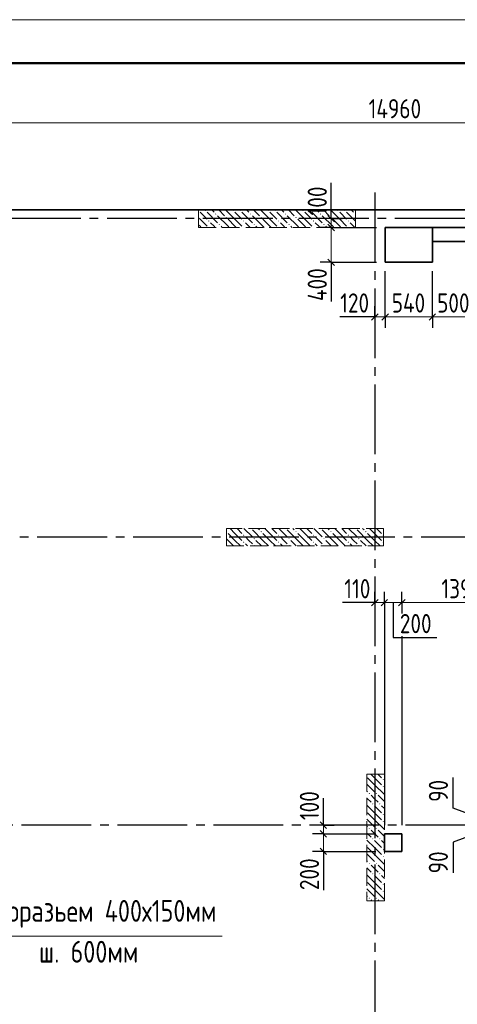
# Model space of a CAD drawing. Header units: millimetres. Extents: x 0 to 43617, y 0 to 59400.
# Tile 19 of 21: x 10553 to 15570, y 48117 to 59400. Entities that reach past the tile are written whole.
import ezdxf

# ---------------------------------------------------------------- set-up
doc = ezdxf.new("R2010")
doc.units = ezdxf.units.MM
doc.linetypes.add('______2', pattern=[270, 200, -70])
doc.linetypes.add('______5', pattern=[1100, 800, -100, 100, -100])
for name, color, linetype, lineweight in [('Standard', 7, 'Continuous', 25), ('ЖБ Пилон', 180, 'Continuous', 25), ('Оси', 40, '______5', 18), ('Примечания', 7, 'Continuous', 25), ('Размерная выноска', 7, 'Continuous', 13)]:
    doc.layers.add(name, color=color, linetype=linetype, lineweight=lineweight)
doc.layers.add('ЖБ Перекрытие верхний уровень', color=7, linetype='Continuous', lineweight=25, true_color=0xe0e0ff)
doc.styles.add('GOST 2.304-81', font='txt')

msp = doc.modelspace()

# ---------------------------------------------------------------- hatches: boundary and pattern name
at = {"layer": 'ЖБ Пилон', "linetype": 'Continuous', "lineweight": 18, "transparency": 33554687}
for points in [[(12604, 57217), (12607, 57213), (12604, 57210)], [(12674, 57213), (12681, 57220), (12687, 57213), (12681, 57207)], [(12994, 57213), (13001, 57220), (13007, 57213), (13001, 57207)], [(13074, 57213), (13081, 57220), (13087, 57213), (13081, 57207)], [(13394, 57213), (13401, 57220), (13407, 57213), (13401, 57207)], [(13474, 57213), (13481, 57220), (13487, 57213), (13481, 57207)], [(13794, 57213), (13801, 57220), (13807, 57213), (13801, 57207)], [(13874, 57213), (13881, 57220), (13887, 57213), (13881, 57207)], [(14194, 57213), (14201, 57220), (14207, 57213), (14201, 57207)], [(14274, 57213), (14281, 57220), (14287, 57213), (14281, 57207)], [(12714, 57093), (12721, 57100), (12727, 57093), (12721, 57087)], [(12794, 57173), (12801, 57180), (12807, 57173), (12801, 57167)], [(12914, 57133), (12921, 57140), (12927, 57133), (12921, 57127)], [(13114, 57093), (13121, 57100), (13127, 57093), (13121, 57087)], [(13194, 57173), (13201, 57180), (13207, 57173), (13201, 57167)], [(13314, 57133), (13321, 57140), (13327, 57133), (13321, 57127)], [(13514, 57093), (13521, 57100), (13527, 57093), (13521, 57087)], [(13594, 57173), (13601, 57180), (13607, 57173), (13601, 57167)], [(13714, 57133), (13721, 57140), (13727, 57133), (13721, 57127)], [(13914, 57093), (13921, 57100), (13927, 57093), (13921, 57087)], [(13994, 57173), (14001, 57180), (14007, 57173), (14001, 57167)], [(14114, 57133), (14121, 57140), (14127, 57133), (14121, 57127)], [(14314, 57093), (14321, 57100), (14327, 57093), (14321, 57087)], [(14394, 57173), (14401, 57180), (14404, 57177), (14404, 57170), (14401, 57167)], [(12834, 57053), (12841, 57060), (12847, 57053), (12841, 57047)], [(13234, 57053), (13241, 57060), (13247, 57053), (13241, 57047)], [(13634, 57053), (13641, 57060), (13647, 57053), (13641, 57047)], [(14034, 57053), (14041, 57060), (14047, 57053), (14041, 57047)], [(12924, 53537), (12927, 53533), (12924, 53530)], [(13114, 53493), (13121, 53500), (13127, 53493), (13121, 53487)], [(13204, 53570), (13201, 53567), (13198, 53570)], [(13314, 53533), (13321, 53540), (13327, 53533), (13321, 53527)], [(13514, 53493), (13521, 53500), (13527, 53493), (13521, 53487)], [(13604, 53570), (13601, 53567), (13598, 53570)], [(13714, 53533), (13721, 53540), (13727, 53533), (13721, 53527)], [(13914, 53493), (13921, 53500), (13927, 53493), (13921, 53487)], [(14004, 53570), (14001, 53567), (13998, 53570)], [(14114, 53533), (14121, 53540), (14127, 53533), (14121, 53527)], [(14314, 53493), (14321, 53500), (14327, 53493), (14321, 53487)], [(14404, 53570), (14401, 53567), (14398, 53570)], [(14514, 53533), (14521, 53540), (14527, 53533), (14521, 53527)], [(14714, 53493), (14721, 53500), (14724, 53497), (14724, 53490), (14721, 53487)], [(13114, 53413), (13121, 53420), (13127, 53413), (13121, 53407)], [(13234, 53453), (13241, 53460), (13247, 53453), (13241, 53447)], [(13234, 53373), (13241, 53380), (13247, 53373), (13244, 53370), (13238, 53370)], [(13514, 53413), (13521, 53420), (13527, 53413), (13521, 53407)], [(13634, 53453), (13641, 53460), (13647, 53453), (13641, 53447)], [(13634, 53373), (13641, 53380), (13647, 53373), (13644, 53370), (13638, 53370)], [(13914, 53413), (13921, 53420), (13927, 53413), (13921, 53407)], [(14034, 53453), (14041, 53460), (14047, 53453), (14041, 53447)], [(14034, 53373), (14041, 53380), (14047, 53373), (14044, 53370), (14038, 53370)], [(14314, 53413), (14321, 53420), (14327, 53413), (14321, 53407)], [(14434, 53453), (14441, 53460), (14447, 53453), (14441, 53447)], [(14434, 53373), (14441, 53380), (14447, 53373), (14444, 53370), (14438, 53370)], [(14714, 53413), (14721, 53420), (14724, 53417), (14724, 53410), (14721, 53407)], [(14714, 50693), (14721, 50700), (14727, 50693), (14721, 50687)], [(14714, 50613), (14721, 50620), (14727, 50613), (14721, 50607)], [(14554, 50533), (14561, 50540), (14567, 50533), (14561, 50527)], [(14634, 50533), (14641, 50540), (14647, 50533), (14641, 50527)], [(14594, 50413), (14601, 50420), (14607, 50413), (14601, 50407)], [(14674, 50413), (14681, 50420), (14687, 50413), (14681, 50407)], [(14714, 50293), (14721, 50300), (14727, 50293), (14721, 50287)], [(14714, 50213), (14721, 50220), (14727, 50213), (14721, 50207)], [(14554, 50133), (14561, 50140), (14567, 50133), (14561, 50127)], [(14634, 50133), (14641, 50140), (14647, 50133), (14641, 50127)], [(14594, 50013), (14601, 50020), (14607, 50013), (14601, 50007)], [(14674, 50013), (14681, 50020), (14687, 50013), (14681, 50007)], [(14714, 49893), (14721, 49900), (14727, 49893), (14721, 49887)], [(14714, 49813), (14721, 49820), (14727, 49813), (14721, 49807)], [(14554, 49733), (14561, 49740), (14567, 49733), (14561, 49727)], [(14634, 49733), (14641, 49740), (14647, 49733), (14641, 49727)], [(14594, 49613), (14601, 49620), (14607, 49613), (14601, 49607)], [(14674, 49613), (14681, 49620), (14687, 49613), (14681, 49607)], [(14714, 49493), (14721, 49500), (14727, 49493), (14721, 49487)], [(14714, 49413), (14721, 49420), (14727, 49413), (14721, 49407)], [(14554, 49333), (14561, 49340), (14567, 49333), (14561, 49327)], [(14634, 49333), (14641, 49340), (14647, 49333), (14641, 49327)]]:
    msp.add_hatch(color=7, dxfattribs=at).paths.add_polyline_path(points, flags=16)

# ---------------------------------------------------------------- linework, layer by layer
at = {"layer": 'Standard', "color": 7, "linetype": 'Continuous', "lineweight": 13, "transparency": 33554687}
for p, q in [((22354, 58220), (7394, 58220)), ((14124, 57120), (14124, 57195)), ((14124, 57020), (14124, 56620)), ((14124, 56620), (14124, 56545)), ((14624, 55994), (14549, 55994)), ((14624, 55994), (14744, 55994)), ((14744, 55994), (15284, 55994)), ((15284, 55994), (15784, 55994)), ((14624, 52720), (14549, 52720)), ((14734, 52720), (14624, 52720)), ((14934, 52720), (14734, 52720)), ((16324, 52720), (14934, 52720)), ((14034, 50170), (14034, 50245)), ((14034, 50070), (14034, 49870)), ((14034, 49870), (14034, 49795))]:
    msp.add_line(p, q, dxfattribs=at)
at = {"layer": 'Standard', "color": 251, "linetype": 'Continuous', "lineweight": -3, "true_color": 0x656565, "transparency": 33554687}
for p, q in [((14124, 57120), (13999, 57120)), ((14124, 57120), (14249, 57120)), ((14124, 57120), (14124, 57120)), ((14124, 57020), (13999, 57020)), ((14124, 57020), (14249, 57020)), ((14124, 57020), (14644, 57020)), ((14124, 56620), (13999, 56620)), ((14124, 56620), (14249, 56620)), ((14124, 56620), (14644, 56620)), ((14624, 55994), (14624, 56119)), ((14744, 55994), (14744, 56119)), ((15284, 55994), (15284, 56119)), ((14624, 55994), (14624, 55869)), ((14624, 55994), (14624, 55994)), ((14744, 55994), (14744, 55869)), ((15284, 55994), (15284, 55869)), ((14624, 52720), (14624, 52845)), ((14734, 52720), (14734, 52845)), ((14934, 52720), (14934, 52845)), ((14624, 52720), (14624, 52595)), ((14624, 52720), (14624, 52720)), ((14734, 52720), (14734, 52595)), ((14734, 52720), (14734, 50170)), ((14934, 52720), (14934, 52595)), ((14934, 52720), (14934, 52622)), ((14934, 52337), (14934, 50170)), ((14034, 50170), (13909, 50170)), ((14034, 50170), (14159, 50170)), ((14034, 50170), (14034, 50170)), ((14034, 50070), (13909, 50070)), ((14034, 50070), (14159, 50070)), ((14034, 50070), (14634, 50070)), ((14034, 49870), (13909, 49870)), ((14034, 49870), (14159, 49870)), ((14034, 49870), (14634, 49870))]:
    msp.add_line(p, q, dxfattribs=at)
at = {"layer": 'Standard', "color": 7, "linetype": 'Continuous', "lineweight": 25, "transparency": 33554687}
for p, q in [((14086, 57157), (14161, 57083)), ((14086, 57057), (14161, 56982)), ((14086, 56657), (14161, 56582)), ((14586, 55956), (14661, 56031)), ((14706, 55956), (14781, 56031)), ((15246, 55956), (15321, 56031)), ((14661, 52757), (14586, 52683)), ((14771, 52757), (14697, 52683)), ((14971, 52757), (14897, 52683)), ((13997, 50208), (14071, 50133)), ((13997, 50108), (14071, 50033)), ((13997, 49908), (14071, 49833))]:
    msp.add_line(p, q, dxfattribs=at)
at = {"layer": 'Standard', "color": 7, "linetype": 'Continuous', "lineweight": 13, "transparency": 33554687}
msp.add_lwpolyline([(0, 0), (42000, 0), (42000, 59400), (0, 59400), (0, 0)], close=True, dxfattribs=at)
for points in [[(42000, 59400), (0, 59400), (0, 0), (42000, 0), (42000, 59400)], [(7674, 10380), (33074, 10380), (33074, 57220), (7674, 57220), (7674, 10380)], [(14124, 57120), (14124, 57051), (14124, 57051), (14124, 57020)], [(14034, 50170), (14034, 50130), (14034, 50130), (14034, 50070)]]:
    msp.add_lwpolyline(points, dxfattribs=at)
at = {"layer": 'Standard', "color": 7, "linetype": 'Continuous', "lineweight": 50, "transparency": 33554687}
msp.add_lwpolyline([(2000, 58900), (41500, 58900), (41500, 500), (2000, 500), (2000, 58900)], close=True, dxfattribs=at)
at = {"layer": 'Standard', "color": 7, "linetype": 'Continuous', "lineweight": 25, "transparency": 33554687}
msp.add_lwpolyline([(7394, 10100), (33074, 10100), (33074, 57220), (7394, 57220), (7394, 10100)], dxfattribs=at)
at = {"layer": 'Standard', "color": 251, "linetype": 'Continuous', "lineweight": -3, "true_color": 0x656565, "transparency": 33554687}
for points in [[(14744, 55994), (14744, 56011), (14744, 56011), (14744, 56011), (14744, 56011), (14744, 56011), (14744, 56011), (14744, 56078), (14744, 56078), (14744, 56520)], [(15284, 55994), (15284, 56011), (15284, 56011), (15284, 56011), (15284, 56011), (15284, 56144), (15284, 56144), (15284, 56520)]]:
    msp.add_lwpolyline(points, dxfattribs=at)
at = {"layer": 'ЖБ Перекрытие верхний уровень', "color": 7, "linetype": 'Continuous', "lineweight": 35, "transparency": 33554687}
for p, q in [((22354, 57220), (8924, 57220)), ((15284, 57020), (14744, 57020)), ((14744, 57020), (14744, 56620)), ((15284, 56620), (15284, 57020)), ((15784, 57020), (15284, 57020)), ((15284, 57020), (15284, 56860)), ((15284, 56860), (15784, 56860)), ((14744, 56620), (15284, 56620)), ((14934, 50070), (14734, 50070)), ((14734, 50070), (14734, 49870)), ((14934, 49870), (14934, 50070)), ((14734, 49870), (14934, 49870))]:
    msp.add_line(p, q, dxfattribs=at)
at = {"layer": 'ЖБ Пилон', "color": 253, "linetype": '______2', "lineweight": 13, "true_color": 0xa0a0a0, "transparency": 33554687}
for p, q in [((14404, 57220), (12604, 57220)), ((12604, 57220), (12604, 57020)), ((14404, 57020), (14404, 57220)), ((12604, 57020), (14404, 57020)), ((14724, 53570), (12924, 53570)), ((12924, 53570), (12924, 53370)), ((14724, 53370), (14724, 53570)), ((12924, 53370), (14724, 53370)), ((14534, 50755), (14534, 49305)), ((14734, 50755), (14534, 50755)), ((14734, 49305), (14734, 50755)), ((14534, 49305), (14734, 49305))]:
    msp.add_line(p, q, dxfattribs=at)
at = {"layer": 'ЖБ Пилон', "color": 9, "linetype": 'Continuous', "lineweight": 18, "true_color": 0xc7c7c7, "transparency": 33554687}
for p, q in [((12754, 57220), (12781, 57193)), ((12834, 57220), (12901, 57153)), ((13021, 57113), (12914, 57220)), ((13154, 57220), (13181, 57193)), ((13234, 57220), (13301, 57153)), ((13421, 57113), (13314, 57220)), ((13554, 57220), (13581, 57193)), ((13634, 57220), (13701, 57153)), ((13821, 57113), (13714, 57220)), ((13954, 57220), (13981, 57193)), ((14034, 57220), (14101, 57153)), ((14221, 57113), (14114, 57220)), ((14354, 57220), (14381, 57193)), ((12621, 57113), (12604, 57130)), ((12621, 57193), (12701, 57113)), ((12621, 57113), (12701, 57033)), ((12701, 57193), (12821, 57073)), ((12941, 57033), (12821, 57153)), ((12941, 57113), (13021, 57033)), ((13021, 57193), (13101, 57113)), ((13021, 57113), (13101, 57033)), ((13101, 57193), (13221, 57073)), ((13341, 57033), (13221, 57153)), ((13341, 57113), (13421, 57033)), ((13421, 57193), (13501, 57113)), ((13421, 57113), (13501, 57033)), ((13501, 57193), (13621, 57073)), ((13741, 57033), (13621, 57153)), ((13741, 57113), (13821, 57033)), ((13821, 57193), (13901, 57113)), ((13821, 57113), (13901, 57033)), ((13901, 57193), (14021, 57073)), ((14141, 57033), (14021, 57153)), ((14141, 57113), (14221, 57033)), ((14221, 57193), (14301, 57113)), ((14221, 57113), (14301, 57033)), ((14301, 57193), (14404, 57090)), ((12604, 57050), (12621, 57033)), ((12621, 57033), (12634, 57020)), ((12781, 57033), (12741, 57073)), ((12794, 57020), (12781, 57033)), ((12861, 57033), (12874, 57020)), ((12941, 57033), (12954, 57020)), ((13021, 57033), (13034, 57020)), ((13181, 57033), (13141, 57073)), ((13194, 57020), (13181, 57033)), ((13261, 57033), (13274, 57020)), ((13341, 57033), (13354, 57020)), ((13421, 57033), (13434, 57020)), ((13581, 57033), (13541, 57073)), ((13594, 57020), (13581, 57033)), ((13661, 57033), (13674, 57020)), ((13741, 57033), (13754, 57020)), ((13821, 57033), (13834, 57020)), ((13981, 57033), (13941, 57073)), ((13994, 57020), (13981, 57033)), ((14061, 57033), (14074, 57020)), ((14141, 57033), (14154, 57020)), ((14221, 57033), (14234, 57020)), ((14381, 57033), (14341, 57073)), ((14394, 57020), (14381, 57033)), ((12941, 53513), (13021, 53433)), ((13021, 53513), (12964, 53570)), ((13021, 53513), (13101, 53433)), ((13044, 53570), (13101, 53513)), ((13124, 53570), (13221, 53473)), ((13341, 53433), (13221, 53553)), ((13284, 53570), (13301, 53553)), ((13341, 53513), (13421, 53433)), ((13421, 53513), (13364, 53570)), ((13421, 53513), (13501, 53433)), ((13444, 53570), (13501, 53513)), ((13524, 53570), (13621, 53473)), ((13741, 53433), (13621, 53553)), ((13684, 53570), (13701, 53553)), ((13741, 53513), (13821, 53433)), ((13821, 53513), (13764, 53570)), ((13821, 53513), (13901, 53433)), ((13844, 53570), (13901, 53513)), ((13924, 53570), (14021, 53473)), ((14141, 53433), (14021, 53553)), ((14084, 53570), (14101, 53553)), ((14141, 53513), (14221, 53433)), ((14221, 53513), (14164, 53570)), ((14221, 53513), (14301, 53433)), ((14244, 53570), (14301, 53513)), ((14324, 53570), (14421, 53473)), ((14541, 53433), (14421, 53553)), ((14484, 53570), (14501, 53553)), ((14541, 53513), (14621, 53433)), ((14621, 53513), (14564, 53570)), ((14621, 53513), (14701, 53433)), ((14644, 53570), (14701, 53513)), ((12941, 53433), (12924, 53450)), ((12924, 53370), (12924, 53370)), ((12941, 53433), (13004, 53370)), ((13021, 53433), (13084, 53370)), ((13181, 53433), (13141, 53473)), ((13141, 53393), (13164, 53370)), ((13221, 53393), (13181, 53433)), ((13261, 53433), (13324, 53370)), ((13341, 53433), (13404, 53370)), ((13421, 53433), (13484, 53370)), ((13581, 53433), (13541, 53473)), ((13541, 53393), (13564, 53370)), ((13621, 53393), (13581, 53433)), ((13661, 53433), (13724, 53370)), ((13741, 53433), (13804, 53370)), ((13821, 53433), (13884, 53370)), ((13981, 53433), (13941, 53473)), ((13941, 53393), (13964, 53370)), ((14021, 53393), (13981, 53433)), ((14061, 53433), (14124, 53370)), ((14141, 53433), (14204, 53370)), ((14221, 53433), (14284, 53370)), ((14381, 53433), (14341, 53473)), ((14341, 53393), (14364, 53370)), ((14421, 53393), (14381, 53433)), ((14461, 53433), (14524, 53370)), ((14541, 53433), (14604, 53370)), ((14621, 53433), (14684, 53370)), ((14541, 50713), (14621, 50633)), ((14621, 50713), (14579, 50755)), ((14621, 50713), (14701, 50633)), ((14659, 50755), (14701, 50713)), ((14541, 50633), (14534, 50640)), ((14534, 50560), (14541, 50553)), ((14541, 50633), (14621, 50553)), ((14621, 50633), (14734, 50520)), ((14534, 50480), (14581, 50433)), ((14621, 50473), (14581, 50513)), ((14661, 50433), (14621, 50473)), ((14661, 50513), (14734, 50440)), ((14621, 50313), (14534, 50400)), ((14621, 50393), (14701, 50313)), ((14701, 50393), (14734, 50360)), ((14541, 50233), (14534, 50240)), ((14541, 50313), (14621, 50233)), ((14541, 50233), (14621, 50153)), ((14621, 50313), (14701, 50233)), ((14621, 50233), (14734, 50120)), ((14534, 50160), (14541, 50153)), ((14621, 50073), (14581, 50113)), ((14661, 50113), (14734, 50040)), ((14534, 50080), (14581, 50033)), ((14621, 49913), (14534, 50000)), ((14661, 50033), (14621, 50073)), ((14621, 49993), (14701, 49913)), ((14701, 49993), (14734, 49960)), ((14541, 49913), (14621, 49833)), ((14621, 49913), (14701, 49833)), ((14541, 49833), (14534, 49840)), ((14534, 49760), (14541, 49753)), ((14541, 49833), (14621, 49753)), ((14621, 49833), (14734, 49720)), ((14534, 49680), (14581, 49633)), ((14621, 49673), (14581, 49713)), ((14661, 49633), (14621, 49673)), ((14661, 49713), (14734, 49640)), ((14621, 49513), (14534, 49600)), ((14621, 49593), (14701, 49513)), ((14701, 49593), (14734, 49560)), ((14541, 49433), (14534, 49440)), ((14541, 49513), (14621, 49433)), ((14541, 49433), (14621, 49353)), ((14621, 49513), (14701, 49433)), ((14621, 49433), (14734, 49320)), ((14534, 49360), (14541, 49353)), ((14589, 49305), (14581, 49313)), ((14661, 49313), (14669, 49305))]:
    msp.add_line(p, q, dxfattribs=at)
at = {"layer": 'Оси', "color": 8, "linetype": '______5', "lineweight": -3, "transparency": 33554687}
for p, q in [((14624, 57420), (14624, 7100)), ((23354, 57120), (4600, 57120)), ((22554, 53470), (4600, 53470)), ((24574, 50170), (4600, 50170))]:
    msp.add_line(p, q, dxfattribs=at)
at = {"layer": 'Примечания', "color": 7, "linetype": 'Continuous', "lineweight": 13, "transparency": 33554687}
msp.add_line((12874, 48900), (8924, 48900), dxfattribs=at)
at = {"layer": 'Размерная выноска', "color": 7, "linetype": 'Continuous', "lineweight": 25, "transparency": 33554687}
for p, q in [((14124, 57120), (14124, 57530)), ((14124, 56620), (14124, 56170)), ((14624, 55994), (14224, 55994)), ((14624, 52720), (14254, 52720)), ((14034, 50170), (14034, 50480)), ((14034, 49875), (14034, 49425))]:
    msp.add_line(p, q, dxfattribs=at)
for points in [[(14834, 52720), (14834, 52320), (15334, 52320)], [(15924, 50215), (15524, 50365), (15524, 50715)], [(15924, 50125), (15524, 49975), (15524, 49625)]]:
    msp.add_lwpolyline(points, dxfattribs=at)

# ---------------------------------------------------------------- texts
at = {"layer": 'Standard', "color": 7, "linetype": 'Continuous', "lineweight": 25, "transparency": 33554687, "char_height": 220, "attachment_point": 7, "style": 'GOST 2.304-81'}
for s, insert, width in [('14960', (14553, 58270), 766.4), ('120', (14227, 56044), 485.07), ('540', (14818, 56044), 516.39), ('500', (15338, 56044), 516.38), ('110', (14274, 52770), 438.2), ('1390', (15387, 52770), 610.16), ('200', (14911, 52370), 531.97)]:
    msp.add_mtext(s, dxfattribs=dict(at, insert=insert, width=width))
at = {"layer": 'Standard', "color": 7, "linetype": 'Continuous', "lineweight": 25, "transparency": 33554687, "char_height": 220, "attachment_point": 7, "rotation": 90, "style": 'GOST 2.304-81'}
for s, insert, width in [('100', (14074, 57157), 485.09), ('400', (14074, 56176), 531.97), ('100', (13984, 50228), 485.08), ('90', (15463, 50437), 391.32), ('200', (13984, 49426), 531.96), ('90', (15462, 49618), 391.31)]:
    msp.add_mtext(s, dxfattribs=dict(at, insert=insert, width=width))
at = {"layer": 'Примечания', "color": 7, "linetype": 'Continuous', "lineweight": 25, "transparency": 33554687, "char_height": 250, "attachment_point": 7, "style": 'GOST 2.304-81'}
for s, insert, width in [('Терморазьем\\~400х150мм', (9824, 48995), 3189.08), ('ш.\\~600мм', (10774, 48595), 1279.43)]:
    msp.add_mtext(s, dxfattribs=dict(at, insert=insert, width=width))

doc.saveas('drawing.dxf')
